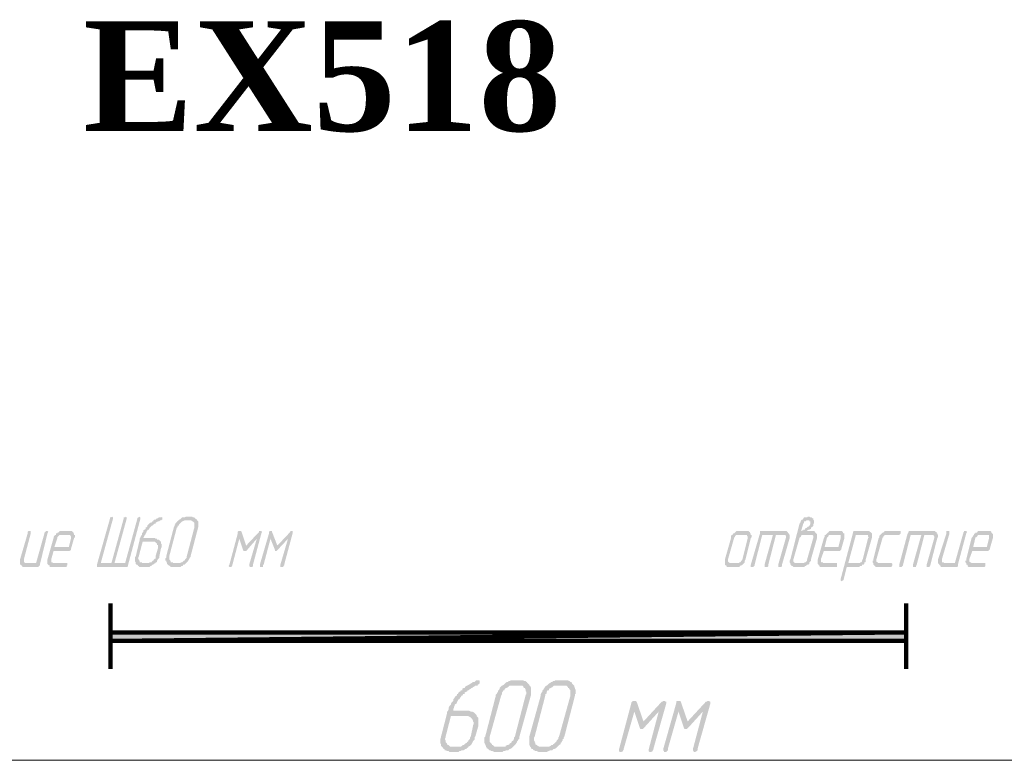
# Model space of a CAD drawing. Header units: metres. Extents: x 703615 to 712205, y 4306166 to 4311183.
# Tile 5 of 256: x 706532 to 706601, y 4306747 to 4306800. Entities that reach past the tile are written whole.
import ezdxf

# ---------------------------------------------------------------- set-up
doc = ezdxf.new("R2010")
doc.units = ezdxf.units.M
doc.header["$LTSCALE"] = 0.5
for name, color, linetype, lineweight in [('H', 7, 'Continuous', 100), ('P', 250, 'Continuous', 100), ('НАДПИСИ', 7, 'Continuous', 35)]:
    doc.layers.add(name, color=color, linetype=linetype, lineweight=lineweight)
doc.styles.add('Times new roman', font='timesbd.ttf', dxfattribs={"height": 3})

msp = doc.modelspace()

# ---------------------------------------------------------------- hatches: boundary and pattern name
at = {"layer": 'H', "linetype": 'ByBlock'}
for color, points in [(0, [(706538.396, 4306761.302), (706537.643, 4306761.302), (706538.503, 4306764.421), (706538.503, 4306764.529), (706538.45, 4306764.582), (706538.342, 4306764.529), (706538.288, 4306764.529), (706538.288, 4306764.421), (706537.374, 4306761.195), (706537.374, 4306761.087), (706537.374, 4306761.034), (706537.428, 4306761.034), (706537.482, 4306761.034), (706539.417, 4306761.034), (706539.471, 4306761.034), (706539.525, 4306761.034), (706539.579, 4306761.087), (706539.579, 4306761.141), (706539.579, 4306761.195), (706540.439, 4306764.421), (706540.439, 4306764.529), (706540.385, 4306764.582), (706540.332, 4306764.529), (706540.278, 4306764.529), (706540.224, 4306764.475), (706540.224, 4306764.421), (706539.364, 4306761.302), (706538.611, 4306761.302), (706539.471, 4306764.421), (706539.471, 4306764.529), (706539.417, 4306764.582), (706539.364, 4306764.529), (706539.31, 4306764.529), (706539.256, 4306764.529), (706539.256, 4306764.421)]), (0, [(706540.6, 4306762.808), (706541.353, 4306762.808), (706541.407, 4306762.808), (706541.461, 4306762.808), (706541.514, 4306762.754), (706541.568, 4306762.7), (706541.622, 4306762.7), (706541.622, 4306762.647), (706541.622, 4306762.593), (706541.676, 4306762.593), (706541.676, 4306762.539), (706541.676, 4306762.485), (706541.676, 4306762.432), (706541.676, 4306762.324), (706541.514, 4306761.786), (706541.514, 4306761.733), (706541.514, 4306761.679), (706541.514, 4306761.625), (706541.461, 4306761.625), (706541.407, 4306761.571), (706541.353, 4306761.464), (706541.299, 4306761.464), (706541.246, 4306761.41), (706541.246, 4306761.356), (706541.192, 4306761.356), (706541.084, 4306761.356), (706541.084, 4306761.302), (706541.031, 4306761.302), (706540.977, 4306761.302), (706540.923, 4306761.302), (706540.654, 4306761.302), (706540.547, 4306761.302), (706540.547, 4306761.356), (706540.493, 4306761.356), (706540.439, 4306761.356), (706540.385, 4306761.356), (706540.385, 4306761.41), (706540.385, 4306761.464), (706540.332, 4306761.518), (706540.332, 4306761.571), (706540.332, 4306761.625), (706540.278, 4306761.625), (706540.278, 4306761.679), (706540.332, 4306761.733), (706540.332, 4306761.786), (706540.6, 4306762.808), (706540.385, 4306762.915), (706540.116, 4306761.786), (706540.063, 4306761.733), (706540.063, 4306761.679), (706540.063, 4306761.625), (706540.063, 4306761.518), (706540.063, 4306761.464), (706540.063, 4306761.41), (706540.116, 4306761.356), (706540.116, 4306761.302), (706540.116, 4306761.249), (706540.17, 4306761.195), (706540.224, 4306761.195), (706540.278, 4306761.141), (706540.278, 4306761.087), (706540.332, 4306761.087), (706540.385, 4306761.034), (706540.493, 4306761.034), (706540.547, 4306761.034), (706540.6, 4306761.034), (706540.815, 4306761.034), (706540.923, 4306761.034), (706540.977, 4306761.034), (706541.084, 4306761.034), (706541.138, 4306761.087), (706541.192, 4306761.087), (706541.246, 4306761.141), (706541.299, 4306761.195), (706541.353, 4306761.195), (706541.407, 4306761.249), (706541.514, 4306761.302), (706541.514, 4306761.356), (706541.568, 4306761.356), (706541.622, 4306761.41), (706541.622, 4306761.464), (706541.676, 4306761.571), (706541.73, 4306761.625), (706541.783, 4306761.679), (706541.783, 4306761.733), (706541.783, 4306761.786), (706541.891, 4306762.324), (706541.945, 4306762.432), (706541.945, 4306762.485), (706541.945, 4306762.539), (706541.945, 4306762.593), (706541.945, 4306762.647), (706541.891, 4306762.7), (706541.891, 4306762.754), (706541.891, 4306762.808), (706541.837, 4306762.862), (706541.783, 4306762.915), (706541.73, 4306762.969), (706541.676, 4306762.969), (706541.622, 4306762.969), (706541.622, 4306763.023), (706541.568, 4306763.023), (706541.514, 4306763.023), (706541.461, 4306763.077), (706541.353, 4306763.077), (706540.654, 4306763.077), (706540.654, 4306763.131), (706540.708, 4306763.131), (706540.708, 4306763.184), (706540.762, 4306763.292), (706540.815, 4306763.346), (706540.815, 4306763.399), (706540.869, 4306763.453), (706540.869, 4306763.507), (706540.923, 4306763.561), (706540.923, 4306763.614), (706540.977, 4306763.668), (706541.031, 4306763.668), (706541.084, 4306763.722), (706541.084, 4306763.776), (706541.138, 4306763.83), (706541.192, 4306763.883), (706541.246, 4306763.937), (706541.353, 4306763.991), (706541.353, 4306764.045), (706541.407, 4306764.045), (706541.461, 4306764.098), (706541.514, 4306764.098), (706541.514, 4306764.152), (706541.622, 4306764.206), (706541.676, 4306764.26), (706541.73, 4306764.26), (706541.783, 4306764.26), (706541.837, 4306764.313), (706541.891, 4306764.313), (706541.945, 4306764.367), (706541.998, 4306764.367), (706541.998, 4306764.421), (706541.998, 4306764.529), (706541.945, 4306764.529), (706541.891, 4306764.582), (706541.891, 4306764.529), (706541.837, 4306764.529), (706541.783, 4306764.529), (706541.73, 4306764.529), (706541.676, 4306764.475), (706541.622, 4306764.475), (706541.568, 4306764.421), (706541.514, 4306764.367), (706541.407, 4306764.367), (706541.353, 4306764.313), (706541.353, 4306764.26), (706541.299, 4306764.26), (706541.246, 4306764.206), (706541.246, 4306764.152), (706541.138, 4306764.152), (706541.084, 4306764.098), (706541.031, 4306764.045), (706540.977, 4306763.991), (706540.923, 4306763.937), (706540.923, 4306763.883), (706540.869, 4306763.83), (706540.815, 4306763.83), (706540.815, 4306763.722), (706540.762, 4306763.668), (706540.708, 4306763.668), (706540.654, 4306763.614), (706540.654, 4306763.561), (706540.654, 4306763.507), (706540.6, 4306763.453), (706540.547, 4306763.399), (706540.547, 4306763.292), (706540.493, 4306763.238), (706540.439, 4306763.131), (706540.439, 4306763.077), (706540.385, 4306763.023), (706540.385, 4306762.969), (706540.385, 4306762.915)]), (0, [(706543.988, 4306761.786), (706544.525, 4306763.83), (706544.525, 4306763.937), (706544.525, 4306763.991), (706544.525, 4306764.098), (706544.525, 4306764.152), (706544.525, 4306764.206), (706544.525, 4306764.26), (706544.472, 4306764.313), (706544.418, 4306764.367), (706544.418, 4306764.421), (706544.364, 4306764.421), (706544.31, 4306764.475), (706544.257, 4306764.529), (706544.203, 4306764.529), (706544.149, 4306764.529), (706544.095, 4306764.582), (706544.042, 4306764.582), (706543.988, 4306764.582), (706543.719, 4306764.582), (706543.665, 4306764.582), (706543.558, 4306764.529), (706543.504, 4306764.529), (706543.45, 4306764.529), (706543.396, 4306764.529), (706543.343, 4306764.475), (706543.289, 4306764.421), (706543.181, 4306764.367), (706543.127, 4306764.313), (706543.074, 4306764.26), (706543.02, 4306764.26), (706543.02, 4306764.206), (706542.966, 4306764.152), (706542.912, 4306764.098), (706542.912, 4306764.045), (706542.859, 4306763.991), (706542.859, 4306763.937), (706542.805, 4306763.83), (706542.267, 4306761.786), (706542.267, 4306761.733), (706542.267, 4306761.679), (706542.213, 4306761.625), (706542.213, 4306761.518), (706542.213, 4306761.464), (706542.267, 4306761.464), (706542.267, 4306761.41), (706542.267, 4306761.356), (706542.321, 4306761.356), (706542.321, 4306761.302), (706542.321, 4306761.249), (706542.375, 4306761.195), (706542.428, 4306761.141), (706542.482, 4306761.141), (706542.482, 4306761.087), (706542.536, 4306761.087), (706542.59, 4306761.034), (706542.644, 4306761.034), (706542.697, 4306761.034), (706542.751, 4306761.034), (706542.805, 4306761.034), (706543.02, 4306761.034), (706543.074, 4306761.034), (706543.181, 4306761.034), (706543.235, 4306761.034), (706543.289, 4306761.034), (706543.343, 4306761.087), (706543.396, 4306761.087), (706543.45, 4306761.141), (706543.45, 4306761.195), (706543.558, 4306761.195), (706543.611, 4306761.249), (706543.665, 4306761.302), (706543.719, 4306761.356), (706543.773, 4306761.41), (706543.826, 4306761.464), (706543.826, 4306761.518), (706543.88, 4306761.571), (706543.88, 4306761.625), (706543.934, 4306761.625), (706543.934, 4306761.679), (706543.988, 4306761.733), (706543.988, 4306761.786), (706543.719, 4306761.786), (706543.719, 4306761.733), (706543.719, 4306761.679), (706543.665, 4306761.625), (706543.611, 4306761.571), (706543.558, 4306761.464), (706543.504, 4306761.464), (706543.45, 4306761.41), (706543.396, 4306761.356), (706543.343, 4306761.356), (706543.289, 4306761.356), (706543.289, 4306761.302), (706543.181, 4306761.302), (706543.127, 4306761.302), (706542.859, 4306761.302), (706542.805, 4306761.302), (706542.751, 4306761.302), (706542.751, 4306761.356), (706542.697, 4306761.356), (706542.644, 4306761.356), (706542.59, 4306761.356), (706542.59, 4306761.41), (706542.59, 4306761.464), (706542.536, 4306761.464), (706542.536, 4306761.518), (706542.482, 4306761.571), (706542.482, 4306761.625), (706542.482, 4306761.679), (706542.482, 4306761.733), (706542.482, 4306761.786), (706543.02, 4306763.83), (706543.074, 4306763.83), (706543.074, 4306763.937), (706543.127, 4306763.937), (706543.181, 4306763.991), (706543.181, 4306764.045), (706543.235, 4306764.098), (706543.289, 4306764.152), (706543.343, 4306764.206), (706543.396, 4306764.26), (706543.45, 4306764.26), (706543.558, 4306764.313), (706543.611, 4306764.313), (706543.665, 4306764.313), (706543.934, 4306764.313), (706543.988, 4306764.313), (706544.042, 4306764.313), (706544.095, 4306764.26), (706544.149, 4306764.26), (706544.203, 4306764.206), (706544.257, 4306764.152), (706544.257, 4306764.098), (706544.257, 4306764.045), (706544.257, 4306763.991), (706544.257, 4306763.937), (706544.257, 4306763.83), (706543.719, 4306761.786)]), (0, [(706587.109, 4306763.561), (706587.271, 4306764.098), (706587.325, 4306764.152), (706587.325, 4306764.26), (706587.378, 4306764.26), (706587.432, 4306764.26), (706587.486, 4306764.313), (706587.54, 4306764.313), (706587.647, 4306764.313), (706587.701, 4306764.313), (706587.701, 4306764.26), (706587.755, 4306764.26), (706587.755, 4306764.206), (706587.755, 4306764.098), (706587.755, 4306764.045), (706587.701, 4306763.937), (706587.647, 4306763.883), (706587.593, 4306763.883), (706587.54, 4306763.83), (706587.486, 4306763.776), (706587.432, 4306763.776), (706587.378, 4306763.722), (706587.378, 4306763.668), (706587.271, 4306763.668), (706587.271, 4306763.614), (706587.217, 4306763.614), (706587.109, 4306763.561), (706587.54, 4306761.571), (706587.54, 4306761.464), (706587.486, 4306761.41), (706587.432, 4306761.356), (706587.378, 4306761.356), (706587.271, 4306761.302), (706586.787, 4306761.302), (706586.733, 4306761.302), (706586.679, 4306761.302), (706586.626, 4306761.356), (706586.572, 4306761.41), (706586.572, 4306761.464), (706586.572, 4306761.571), (706587.002, 4306763.077), (706587.002, 4306763.131), (706587.056, 4306763.131), (706587.109, 4306763.184), (706587.109, 4306763.238), (706587.163, 4306763.292), (706587.217, 4306763.292), (706587.271, 4306763.292), (706587.325, 4306763.292), (706587.808, 4306763.292), (706587.862, 4306763.292), (706587.916, 4306763.292), (706587.97, 4306763.238), (706587.97, 4306763.184), (706587.97, 4306763.131), (706587.97, 4306763.077), (706587.54, 4306761.571), (706587.109, 4306763.561), (706587.54, 4306763.561), (706587.54, 4306763.614), (706587.593, 4306763.614), (706587.647, 4306763.668), (706587.701, 4306763.668), (706587.808, 4306763.722), (706587.808, 4306763.776), (706587.808, 4306763.83), (706587.862, 4306763.83), (706587.916, 4306763.883), (706587.97, 4306763.937), (706587.97, 4306763.991), (706587.97, 4306764.098), (706588.023, 4306764.098), (706588.023, 4306764.206), (706588.023, 4306764.26), (706588.023, 4306764.313), (706587.97, 4306764.367), (706587.97, 4306764.421), (706587.97, 4306764.475), (706587.916, 4306764.475), (706587.862, 4306764.529), (706587.808, 4306764.529), (706587.755, 4306764.529), (706587.701, 4306764.582), (706587.647, 4306764.582), (706587.593, 4306764.582), (706587.54, 4306764.529), (706587.486, 4306764.529), (706587.432, 4306764.529), (706587.378, 4306764.529), (706587.325, 4306764.529), (706587.271, 4306764.475), (706587.271, 4306764.421), (706587.217, 4306764.367), (706587.163, 4306764.367), (706587.109, 4306764.313), (706587.109, 4306764.26), (706587.056, 4306764.206), (706587.056, 4306764.152), (706587.002, 4306764.098), (706586.357, 4306761.571), (706586.303, 4306761.464), (706586.303, 4306761.41), (706586.303, 4306761.356), (706586.357, 4306761.302), (706586.357, 4306761.249), (706586.357, 4306761.195), (706586.41, 4306761.195), (706586.41, 4306761.141), (706586.464, 4306761.087), (706586.518, 4306761.087), (706586.572, 4306761.034), (706586.679, 4306761.034), (706586.733, 4306761.034), (706587.163, 4306761.034), (706587.271, 4306761.034), (706587.325, 4306761.034), (706587.378, 4306761.087), (706587.432, 4306761.087), (706587.486, 4306761.141), (706587.54, 4306761.195), (706587.593, 4306761.195), (706587.701, 4306761.249), (706587.701, 4306761.356), (706587.755, 4306761.41), (706587.808, 4306761.464), (706587.808, 4306761.571), (706588.239, 4306763.077), (706588.239, 4306763.131), (706588.239, 4306763.238), (706588.239, 4306763.292), (706588.239, 4306763.346), (706588.185, 4306763.399), (706588.131, 4306763.453), (706588.077, 4306763.507), (706588.077, 4306763.561), (706587.97, 4306763.561), (706587.916, 4306763.561), (706587.862, 4306763.561), (706587.54, 4306763.561)]), (0, [(706533.342, 4306761.195), (706533.879, 4306763.399), (706533.933, 4306763.507), (706533.879, 4306763.561), (706533.826, 4306763.561), (706533.772, 4306763.561), (706533.718, 4306763.507), (706533.664, 4306763.453), (706533.664, 4306763.399), (706533.073, 4306761.302), (706532.374, 4306761.302), (706532.32, 4306761.302), (706532.266, 4306761.356), (706532.213, 4306761.356), (706532.213, 4306761.41), (706532.213, 4306761.464), (706532.213, 4306761.571), (706532.697, 4306763.399), (706532.697, 4306763.507), (706532.697, 4306763.561), (706532.643, 4306763.561), (706532.535, 4306763.561), (706532.481, 4306763.507), (706532.481, 4306763.453), (706532.481, 4306763.399), (706531.944, 4306761.571), (706531.944, 4306761.464), (706531.944, 4306761.41), (706531.944, 4306761.356), (706531.944, 4306761.302), (706531.944, 4306761.249), (706531.944, 4306761.195), (706531.998, 4306761.195), (706531.998, 4306761.141), (706532.051, 4306761.141), (706532.105, 4306761.087), (706532.105, 4306761.034), (706532.159, 4306761.034), (706532.213, 4306761.034), (706532.32, 4306761.034), (706533.18, 4306761.034), (706533.234, 4306761.034), (706533.288, 4306761.087), (706533.342, 4306761.141)]), (0, [(706534.363, 4306762.432), (706534.578, 4306763.077), (706534.578, 4306763.131), (706534.632, 4306763.184), (706534.686, 4306763.238), (706534.74, 4306763.292), (706534.847, 4306763.292), (706535.331, 4306763.292), (706535.439, 4306763.292), (706535.492, 4306763.292), (706535.492, 4306763.238), (706535.546, 4306763.184), (706535.546, 4306763.131), (706535.546, 4306763.077), (706535.385, 4306762.432), (706534.363, 4306762.432), (706534.31, 4306762.163), (706535.439, 4306762.163), (706535.492, 4306762.216), (706535.546, 4306762.216), (706535.546, 4306762.27), (706535.546, 4306762.324), (706535.761, 4306763.077), (706535.815, 4306763.131), (706535.815, 4306763.238), (706535.815, 4306763.292), (706535.761, 4306763.292), (706535.761, 4306763.346), (706535.761, 4306763.399), (706535.708, 4306763.399), (706535.708, 4306763.453), (706535.708, 4306763.507), (706535.654, 4306763.507), (706535.6, 4306763.561), (706535.546, 4306763.561), (706535.439, 4306763.561), (706534.901, 4306763.561), (706534.847, 4306763.561), (706534.793, 4306763.561), (706534.74, 4306763.561), (706534.686, 4306763.507), (706534.632, 4306763.453), (706534.578, 4306763.453), (706534.578, 4306763.399), (706534.471, 4306763.399), (706534.471, 4306763.346), (706534.471, 4306763.292), (706534.417, 4306763.292), (706534.363, 4306763.238), (706534.31, 4306763.131), (706534.31, 4306763.077), (706533.879, 4306761.571), (706533.879, 4306761.464), (706533.879, 4306761.41), (706533.879, 4306761.356), (706533.879, 4306761.302), (706533.879, 4306761.249), (706533.933, 4306761.195), (706533.987, 4306761.141), (706534.041, 4306761.141), (706534.041, 4306761.087), (706534.041, 4306761.034), (706534.094, 4306761.034), (706534.148, 4306761.034), (706534.202, 4306761.034), (706534.256, 4306761.034), (706535.116, 4306761.034), (706535.224, 4306761.034), (706535.224, 4306761.087), (706535.277, 4306761.141), (706535.277, 4306761.195), (706535.277, 4306761.249), (706535.277, 4306761.302), (706535.224, 4306761.302), (706535.17, 4306761.302), (706534.31, 4306761.302), (706534.202, 4306761.356), (706534.148, 4306761.356), (706534.148, 4306761.41), (706534.148, 4306761.464), (706534.148, 4306761.571), (706534.31, 4306762.163)]), (0, [(706548.397, 4306761.195), (706548.988, 4306763.399), (706549.042, 4306763.507), (706548.988, 4306763.561), (706548.934, 4306763.561), (706548.881, 4306763.561), (706548.827, 4306763.561), (706548.827, 4306763.507), (706547.913, 4306762.539), (706547.59, 4306763.507), (706547.536, 4306763.561), (706547.483, 4306763.561), (706547.429, 4306763.561), (706547.375, 4306763.561), (706547.321, 4306763.507), (706547.321, 4306763.453), (706547.321, 4306763.399), (706546.73, 4306761.195), (706546.676, 4306761.087), (706546.73, 4306761.034), (706546.784, 4306761.034), (706546.837, 4306761.034), (706546.891, 4306761.034), (706546.891, 4306761.087), (706546.945, 4306761.141), (706546.945, 4306761.195), (706547.429, 4306763.023), (706547.698, 4306762.216), (706547.751, 4306762.163), (706547.805, 4306762.163), (706547.859, 4306762.163), (706547.913, 4306762.163), (706547.967, 4306762.216), (706548.666, 4306763.023), (706548.128, 4306761.195), (706548.128, 4306761.087), (706548.182, 4306761.034), (706548.289, 4306761.034), (706548.343, 4306761.034), (706548.397, 4306761.087), (706548.397, 4306761.141)]), (0, [(706550.601, 4306761.195), (706551.193, 4306763.399), (706551.193, 4306763.507), (706551.193, 4306763.561), (706551.139, 4306763.561), (706551.085, 4306763.561), (706551.031, 4306763.561), (706551.031, 4306763.507), (706550.117, 4306762.539), (706549.741, 4306763.507), (706549.741, 4306763.561), (706549.687, 4306763.561), (706549.633, 4306763.561), (706549.58, 4306763.561), (706549.526, 4306763.507), (706549.526, 4306763.453), (706549.526, 4306763.399), (706548.881, 4306761.195), (706548.881, 4306761.087), (706548.881, 4306761.034), (706548.934, 4306761.034), (706548.988, 4306761.034), (706549.042, 4306761.034), (706549.096, 4306761.034), (706549.096, 4306761.087), (706549.096, 4306761.141), (706549.149, 4306761.195), (706549.633, 4306763.023), (706549.956, 4306762.216), (706549.956, 4306762.163), (706550.01, 4306762.163), (706550.064, 4306762.163), (706550.117, 4306762.216), (706550.87, 4306763.023), (706550.332, 4306761.195), (706550.332, 4306761.087), (706550.332, 4306761.034), (706550.386, 4306761.034), (706550.44, 4306761.034), (706550.494, 4306761.034), (706550.547, 4306761.034), (706550.547, 4306761.087), (706550.601, 4306761.141)]), (0, [(706583.184, 4306761.571), (706583.561, 4306763.077), (706583.615, 4306763.131), (706583.615, 4306763.238), (706583.615, 4306763.292), (706583.561, 4306763.292), (706583.561, 4306763.346), (706583.561, 4306763.399), (706583.507, 4306763.399), (706583.507, 4306763.453), (706583.507, 4306763.507), (706583.453, 4306763.507), (706583.399, 4306763.561), (706583.346, 4306763.561), (706583.238, 4306763.561), (706582.754, 4306763.561), (706582.7, 4306763.561), (706582.647, 4306763.561), (706582.593, 4306763.561), (706582.539, 4306763.561), (706582.485, 4306763.507), (706582.432, 4306763.453), (706582.378, 4306763.399), (706582.324, 4306763.399), (706582.27, 4306763.346), (706582.27, 4306763.292), (706582.217, 4306763.292), (706582.163, 4306763.238), (706582.163, 4306763.131), (706582.163, 4306763.077), (706581.733, 4306761.571), (706581.733, 4306761.464), (706581.733, 4306761.41), (706581.733, 4306761.356), (706581.733, 4306761.302), (706581.733, 4306761.249), (706581.733, 4306761.195), (706581.786, 4306761.141), (706581.84, 4306761.141), (706581.84, 4306761.087), (706581.894, 4306761.034), (706582.002, 4306761.034), (706582.055, 4306761.034), (706582.539, 4306761.034), (706582.593, 4306761.034), (706582.647, 4306761.034), (706582.7, 4306761.034), (706582.754, 4306761.034), (706582.808, 4306761.087), (706582.862, 4306761.141), (706582.916, 4306761.141), (706582.969, 4306761.195), (706583.023, 4306761.249), (706583.077, 4306761.302), (706583.131, 4306761.356), (706583.131, 4306761.41), (706583.131, 4306761.464), (706583.184, 4306761.571), (706582.969, 4306761.571), (706582.916, 4306761.464), (706582.862, 4306761.464), (706582.862, 4306761.41), (706582.808, 4306761.356), (706582.754, 4306761.356), (706582.7, 4306761.302), (706582.593, 4306761.302), (706582.163, 4306761.302), (706582.109, 4306761.302), (706582.002, 4306761.356), (706581.948, 4306761.41), (706581.948, 4306761.464), (706581.948, 4306761.571), (706582.378, 4306763.077), (706582.378, 4306763.131), (706582.432, 4306763.131), (706582.432, 4306763.184), (706582.485, 4306763.238), (706582.539, 4306763.292), (706582.647, 4306763.292), (706582.7, 4306763.292), (706583.131, 4306763.292), (706583.238, 4306763.292), (706583.292, 4306763.292), (706583.292, 4306763.238), (706583.346, 4306763.184), (706583.346, 4306763.131), (706583.346, 4306763.077), (706582.969, 4306761.571)]), (0, [(706585.12, 4306763.292), (706584.529, 4306761.195), (706584.529, 4306761.087), (706584.529, 4306761.034), (706584.582, 4306761.034), (706584.636, 4306761.034), (706584.69, 4306761.034), (706584.744, 4306761.034), (706584.797, 4306761.087), (706584.797, 4306761.195), (706585.335, 4306763.292), (706585.873, 4306763.292), (706585.927, 4306763.292), (706585.98, 4306763.292), (706586.034, 4306763.238), (706586.034, 4306763.184), (706586.034, 4306763.131), (706586.034, 4306763.077), (706585.496, 4306761.195), (706585.496, 4306761.087), (706585.496, 4306761.034), (706585.55, 4306761.034), (706585.604, 4306761.034), (706585.658, 4306761.034), (706585.711, 4306761.034), (706585.765, 4306761.087), (706585.765, 4306761.141), (706585.765, 4306761.195), (706586.303, 4306763.077), (706586.303, 4306763.131), (706586.303, 4306763.238), (706586.303, 4306763.292), (706586.249, 4306763.346), (706586.249, 4306763.399), (706586.195, 4306763.399), (706586.195, 4306763.453), (706586.142, 4306763.507), (706586.088, 4306763.561), (706586.034, 4306763.561), (706585.98, 4306763.561), (706585.873, 4306763.561), (706584.367, 4306763.561), (706584.26, 4306763.561), (706584.206, 4306763.561), (706584.206, 4306763.507), (706584.206, 4306763.453), (706584.206, 4306763.399), (706583.561, 4306761.195), (706583.561, 4306761.087), (706583.561, 4306761.034), (706583.615, 4306761.034), (706583.668, 4306761.034), (706583.722, 4306761.034), (706583.776, 4306761.087), (706583.83, 4306761.141), (706583.83, 4306761.195), (706584.367, 4306763.292)]), (0, [(706588.776, 4306762.432), (706588.938, 4306763.077), (706588.938, 4306763.131), (706588.991, 4306763.131), (706589.045, 4306763.184), (706589.045, 4306763.238), (706589.099, 4306763.292), (706589.153, 4306763.292), (706589.206, 4306763.292), (706589.26, 4306763.292), (706589.744, 4306763.292), (706589.798, 4306763.292), (706589.852, 4306763.292), (706589.905, 4306763.292), (706589.905, 4306763.238), (706589.905, 4306763.184), (706589.905, 4306763.131), (706589.905, 4306763.077), (706589.744, 4306762.432), (706588.776, 4306762.432), (706588.722, 4306762.163), (706589.798, 4306762.163), (706589.852, 4306762.163), (706589.905, 4306762.216), (706589.959, 4306762.27), (706589.959, 4306762.324), (706590.174, 4306763.077), (706590.174, 4306763.131), (706590.174, 4306763.238), (706590.174, 4306763.292), (706590.174, 4306763.346), (706590.174, 4306763.399), (706590.12, 4306763.399), (706590.067, 4306763.453), (706590.067, 4306763.507), (706590.013, 4306763.507), (706590.013, 4306763.561), (706589.959, 4306763.561), (706589.905, 4306763.561), (706589.798, 4306763.561), (706589.314, 4306763.561), (706589.26, 4306763.561), (706589.206, 4306763.561), (706589.099, 4306763.561), (706589.045, 4306763.507), (706589.045, 4306763.453), (706588.991, 4306763.453), (706588.938, 4306763.399), (706588.884, 4306763.346), (706588.83, 4306763.292), (706588.776, 4306763.292), (706588.776, 4306763.238), (706588.776, 4306763.131), (706588.722, 4306763.131), (706588.722, 4306763.077), (706588.292, 4306761.571), (706588.292, 4306761.464), (706588.292, 4306761.41), (706588.292, 4306761.356), (706588.292, 4306761.302), (706588.292, 4306761.249), (706588.346, 4306761.195), (706588.346, 4306761.141), (706588.4, 4306761.141), (706588.4, 4306761.087), (706588.454, 4306761.034), (706588.507, 4306761.034), (706588.561, 4306761.034), (706588.615, 4306761.034), (706588.669, 4306761.034), (706589.475, 4306761.034), (706589.529, 4306761.034), (706589.637, 4306761.034), (706589.637, 4306761.087), (706589.637, 4306761.141), (706589.637, 4306761.195), (706589.637, 4306761.249), (706589.637, 4306761.302), (706589.583, 4306761.302), (706588.722, 4306761.302), (706588.669, 4306761.302), (706588.669, 4306761.356), (706588.615, 4306761.356), (706588.561, 4306761.356), (706588.507, 4306761.41), (706588.507, 4306761.464), (706588.507, 4306761.571), (706588.722, 4306762.163)]), (0, [(706590.443, 4306761.302), (706590.981, 4306763.292), (706591.68, 4306763.292), (706591.733, 4306763.292), (706591.787, 4306763.292), (706591.841, 4306763.292), (706591.841, 4306763.238), (706591.841, 4306763.184), (706591.895, 4306763.131), (706591.841, 4306763.077), (706591.465, 4306761.571), (706591.411, 4306761.464), (706591.411, 4306761.41), (706591.357, 4306761.356), (706591.303, 4306761.356), (706591.25, 4306761.302), (706591.196, 4306761.302), (706591.142, 4306761.302), (706590.443, 4306761.302), (706590.336, 4306761.034), (706591.088, 4306761.034), (706591.142, 4306761.034), (706591.196, 4306761.034), (706591.25, 4306761.034), (706591.25, 4306761.087), (706591.357, 4306761.087), (706591.411, 4306761.141), (706591.411, 4306761.195), (706591.465, 4306761.195), (706591.518, 4306761.195), (706591.572, 4306761.249), (706591.572, 4306761.356), (706591.626, 4306761.356), (706591.68, 4306761.41), (706591.68, 4306761.464), (706591.68, 4306761.571), (706592.11, 4306763.077), (706592.11, 4306763.131), (706592.11, 4306763.238), (706592.11, 4306763.292), (706592.11, 4306763.346), (706592.11, 4306763.399), (706592.056, 4306763.453), (706592.002, 4306763.507), (706591.949, 4306763.507), (706591.949, 4306763.561), (706591.895, 4306763.561), (706591.841, 4306763.561), (706591.787, 4306763.561), (706590.927, 4306763.561), (706590.873, 4306763.561), (706590.819, 4306763.561), (706590.766, 4306763.507), (706590.766, 4306763.453), (706590.766, 4306763.399), (706589.905, 4306760.173), (706589.905, 4306760.066), (706589.959, 4306760.012), (706590.013, 4306760.066), (706590.067, 4306760.066), (706590.12, 4306760.12), (706590.12, 4306760.173), (706590.336, 4306761.034)]), (0, [(706593.4, 4306761.034), (706593.454, 4306761.034), (706593.508, 4306761.034), (706593.508, 4306761.087), (706593.562, 4306761.141), (706593.562, 4306761.195), (706593.562, 4306761.249), (706593.508, 4306761.302), (706592.648, 4306761.302), (706592.54, 4306761.302), (706592.54, 4306761.356), (706592.486, 4306761.356), (706592.432, 4306761.41), (706592.432, 4306761.464), (706592.432, 4306761.571), (706592.863, 4306763.077), (706592.863, 4306763.131), (706592.916, 4306763.131), (706592.916, 4306763.184), (706592.97, 4306763.238), (706593.024, 4306763.292), (706593.078, 4306763.292), (706593.185, 4306763.292), (706594.045, 4306763.292), (706594.099, 4306763.346), (706594.153, 4306763.399), (706594.153, 4306763.507), (706594.153, 4306763.561), (706594.099, 4306763.561), (706594.045, 4306763.561), (706593.185, 4306763.561), (706593.131, 4306763.561), (706593.078, 4306763.561), (706593.024, 4306763.561), (706592.97, 4306763.507), (706592.916, 4306763.453), (706592.863, 4306763.453), (706592.809, 4306763.399), (706592.755, 4306763.346), (706592.701, 4306763.292), (706592.648, 4306763.238), (706592.648, 4306763.131), (706592.594, 4306763.077), (706592.217, 4306761.571), (706592.217, 4306761.464), (706592.164, 4306761.464), (706592.164, 4306761.41), (706592.164, 4306761.356), (706592.217, 4306761.302), (706592.217, 4306761.249), (706592.217, 4306761.195), (706592.271, 4306761.141), (706592.325, 4306761.087), (706592.379, 4306761.034), (706592.432, 4306761.034), (706592.54, 4306761.034)]), (0, [(706595.605, 4306763.292), (706595.013, 4306761.195), (706595.013, 4306761.087), (706595.013, 4306761.034), (706595.067, 4306761.034), (706595.121, 4306761.034), (706595.228, 4306761.034), (706595.228, 4306761.087), (706595.282, 4306761.195), (706595.82, 4306763.292), (706596.357, 4306763.292), (706596.411, 4306763.292), (706596.465, 4306763.292), (706596.465, 4306763.238), (706596.519, 4306763.184), (706596.519, 4306763.131), (706596.519, 4306763.077), (706595.981, 4306761.195), (706595.981, 4306761.087), (706595.981, 4306761.034), (706596.035, 4306761.034), (706596.089, 4306761.034), (706596.142, 4306761.034), (706596.196, 4306761.034), (706596.196, 4306761.087), (706596.25, 4306761.141), (706596.25, 4306761.195), (706596.734, 4306763.077), (706596.788, 4306763.131), (706596.788, 4306763.238), (706596.788, 4306763.292), (706596.734, 4306763.346), (706596.734, 4306763.399), (706596.68, 4306763.399), (706596.68, 4306763.453), (706596.68, 4306763.507), (706596.626, 4306763.507), (706596.573, 4306763.561), (706596.519, 4306763.561), (706596.465, 4306763.561), (706596.411, 4306763.561), (706594.798, 4306763.561), (706594.744, 4306763.561), (706594.691, 4306763.507), (706594.691, 4306763.453), (706594.637, 4306763.399), (706594.045, 4306761.195), (706594.045, 4306761.087), (706594.045, 4306761.034), (706594.099, 4306761.034), (706594.153, 4306761.034), (706594.207, 4306761.034), (706594.261, 4306761.087), (706594.314, 4306761.141), (706594.314, 4306761.195), (706594.852, 4306763.292)]), (0, [(706598.186, 4306761.195), (706598.777, 4306763.399), (706598.831, 4306763.507), (706598.777, 4306763.561), (706598.723, 4306763.561), (706598.67, 4306763.561), (706598.616, 4306763.561), (706598.616, 4306763.507), (706598.562, 4306763.453), (706598.562, 4306763.399), (706597.971, 4306761.302), (706597.218, 4306761.302), (706597.164, 4306761.356), (706597.11, 4306761.356), (706597.056, 4306761.356), (706597.056, 4306761.41), (706597.056, 4306761.464), (706597.056, 4306761.571), (706597.594, 4306763.399), (706597.594, 4306763.507), (706597.594, 4306763.561), (706597.54, 4306763.561), (706597.487, 4306763.561), (706597.433, 4306763.561), (706597.379, 4306763.561), (706597.379, 4306763.507), (706597.379, 4306763.453), (706597.379, 4306763.399), (706596.788, 4306761.571), (706596.788, 4306761.464), (706596.788, 4306761.41), (706596.788, 4306761.356), (706596.788, 4306761.302), (706596.841, 4306761.249), (706596.841, 4306761.195), (706596.895, 4306761.195), (706596.895, 4306761.141), (706596.949, 4306761.141), (706596.949, 4306761.087), (706597.003, 4306761.034), (706597.056, 4306761.034), (706597.11, 4306761.034), (706597.164, 4306761.034), (706598.024, 4306761.034), (706598.078, 4306761.034), (706598.132, 4306761.034), (706598.186, 4306761.087), (706598.186, 4306761.141)]), (0, [(706599.261, 4306762.432), (706599.422, 4306763.077), (706599.422, 4306763.131), (706599.476, 4306763.131), (706599.53, 4306763.184), (706599.584, 4306763.238), (706599.584, 4306763.292), (706599.637, 4306763.292), (706599.691, 4306763.292), (706599.745, 4306763.292), (706600.229, 4306763.292), (706600.283, 4306763.292), (706600.336, 4306763.292), (706600.39, 4306763.292), (706600.39, 4306763.238), (706600.39, 4306763.184), (706600.39, 4306763.131), (706600.39, 4306763.077), (706600.229, 4306762.432), (706599.261, 4306762.432), (706599.207, 4306762.163), (706600.283, 4306762.163), (706600.336, 4306762.163), (706600.39, 4306762.216), (706600.444, 4306762.27), (706600.444, 4306762.324), (706600.659, 4306763.077), (706600.659, 4306763.131), (706600.659, 4306763.238), (706600.659, 4306763.292), (706600.659, 4306763.346), (706600.605, 4306763.399), (706600.551, 4306763.453), (706600.551, 4306763.507), (706600.498, 4306763.561), (706600.444, 4306763.561), (706600.39, 4306763.561), (706600.336, 4306763.561), (706600.283, 4306763.561), (706599.799, 4306763.561), (706599.745, 4306763.561), (706599.691, 4306763.561), (706599.637, 4306763.561), (706599.584, 4306763.561), (706599.584, 4306763.507), (706599.53, 4306763.453), (706599.422, 4306763.453), (706599.422, 4306763.399), (706599.368, 4306763.399), (706599.315, 4306763.346), (706599.315, 4306763.292), (706599.261, 4306763.238), (706599.207, 4306763.131), (706599.153, 4306763.077), (706598.777, 4306761.571), (706598.777, 4306761.464), (706598.723, 4306761.464), (706598.723, 4306761.41), (706598.723, 4306761.356), (706598.777, 4306761.302), (706598.777, 4306761.249), (706598.777, 4306761.195), (706598.831, 4306761.195), (706598.885, 4306761.141), (706598.885, 4306761.087), (706598.938, 4306761.034), (706598.992, 4306761.034), (706599.1, 4306761.034), (706599.153, 4306761.034), (706599.96, 4306761.034), (706600.014, 4306761.034), (706600.067, 4306761.034), (706600.121, 4306761.087), (706600.121, 4306761.141), (706600.121, 4306761.195), (706600.121, 4306761.249), (706600.121, 4306761.302), (706600.067, 4306761.302), (706599.207, 4306761.302), (706599.153, 4306761.302), (706599.1, 4306761.356), (706599.046, 4306761.356), (706598.992, 4306761.41), (706598.992, 4306761.464), (706598.992, 4306761.571), (706599.207, 4306762.163)]), (5, [(706538.342, 4306755.818), (706594.529, 4306756.41), (706538.342, 4306756.41), (706538.342, 4306755.818), (706594.529, 4306756.41), (706594.529, 4306755.818)])]:
    msp.add_hatch(color=color, dxfattribs=at).paths.add_polyline_path(points)
at = {"layer": 'H', "linetype": 'ByBlock', "lineweight": 9}
for points in [[(706562.376, 4306750.495), (706563.452, 4306750.495), (706563.505, 4306750.495), (706563.613, 4306750.495), (706563.72, 4306750.441), (706563.774, 4306750.388), (706563.828, 4306750.334), (706563.882, 4306750.28), (706563.936, 4306750.173), (706563.936, 4306750.119), (706563.989, 4306750.065), (706563.989, 4306750.011), (706563.989, 4306749.957), (706563.936, 4306749.85), (706563.936, 4306749.796), (706563.774, 4306749.043), (706563.72, 4306748.99), (706563.72, 4306748.882), (706563.667, 4306748.828), (706563.613, 4306748.775), (706563.613, 4306748.721), (706563.505, 4306748.667), (706563.505, 4306748.613), (706563.398, 4306748.56), (706563.344, 4306748.506), (706563.29, 4306748.452), (706563.183, 4306748.452), (706563.183, 4306748.398), (706563.075, 4306748.344), (706563.022, 4306748.344), (706562.914, 4306748.344), (706562.86, 4306748.344), (706562.538, 4306748.344), (706562.43, 4306748.344), (706562.376, 4306748.344), (706562.323, 4306748.344), (706562.269, 4306748.398), (706562.215, 4306748.452), (706562.161, 4306748.452), (706562.107, 4306748.506), (706562.107, 4306748.56), (706562.054, 4306748.613), (706562, 4306748.667), (706562, 4306748.721), (706562, 4306748.775), (706561.946, 4306748.882), (706562, 4306748.99), (706562, 4306749.043), (706562.376, 4306750.495), (706562.107, 4306750.71), (706561.677, 4306749.043), (706561.677, 4306748.99), (706561.624, 4306748.882), (706561.624, 4306748.828), (706561.624, 4306748.775), (706561.624, 4306748.721), (706561.624, 4306748.613), (706561.677, 4306748.506), (706561.677, 4306748.452), (706561.677, 4306748.398), (706561.731, 4306748.344), (706561.785, 4306748.291), (706561.839, 4306748.237), (706561.839, 4306748.183), (706561.892, 4306748.183), (706561.946, 4306748.129), (706561.946, 4306748.076), (706562.054, 4306748.076), (706562.107, 4306748.022), (706562.161, 4306748.022), (706562.215, 4306748.022), (706562.269, 4306747.968), (706562.376, 4306747.968), (706562.806, 4306747.968), (706562.914, 4306747.968), (706562.968, 4306748.022), (706563.075, 4306748.022), (706563.129, 4306748.076), (706563.183, 4306748.076), (706563.237, 4306748.076), (706563.344, 4306748.129), (706563.398, 4306748.183), (706563.452, 4306748.183), (706563.505, 4306748.237), (706563.613, 4306748.291), (706563.613, 4306748.344), (706563.72, 4306748.398), (706563.774, 4306748.452), (706563.828, 4306748.506), (706563.882, 4306748.613), (706563.936, 4306748.721), (706563.989, 4306748.775), (706564.043, 4306748.828), (706564.043, 4306748.882), (706564.043, 4306748.99), (706564.097, 4306749.043), (706564.312, 4306749.796), (706564.312, 4306749.85), (706564.312, 4306749.957), (706564.312, 4306750.011), (706564.312, 4306750.065), (706564.312, 4306750.119), (706564.312, 4306750.226), (706564.312, 4306750.28), (706564.312, 4306750.334), (706564.312, 4306750.388), (706564.258, 4306750.441), (706564.204, 4306750.495), (706564.204, 4306750.549), (706564.151, 4306750.603), (706564.097, 4306750.656), (706564.043, 4306750.71), (706563.989, 4306750.764), (706563.882, 4306750.818), (706563.774, 4306750.818), (706563.667, 4306750.872), (706563.613, 4306750.872), (706563.559, 4306750.872), (706562.538, 4306750.872), (706562.538, 4306750.979), (706562.591, 4306751.087), (706562.591, 4306751.14), (706562.645, 4306751.248), (706562.645, 4306751.302), (706562.699, 4306751.355), (706562.753, 4306751.355), (706562.806, 4306751.463), (706562.806, 4306751.517), (706562.86, 4306751.57), (706562.914, 4306751.678), (706562.968, 4306751.678), (706563.022, 4306751.786), (706563.075, 4306751.839), (706563.129, 4306751.947), (706563.183, 4306751.947), (706563.237, 4306752.054), (706563.344, 4306752.054), (706563.344, 4306752.162), (706563.452, 4306752.216), (706563.505, 4306752.216), (706563.559, 4306752.323), (706563.613, 4306752.323), (706563.667, 4306752.377), (706563.774, 4306752.431), (706563.828, 4306752.485), (706563.882, 4306752.485), (706563.936, 4306752.538), (706564.043, 4306752.592), (706564.097, 4306752.646), (706564.151, 4306752.646), (706564.258, 4306752.646), (706564.258, 4306752.7), (706564.312, 4306752.753), (706564.366, 4306752.753), (706564.419, 4306752.861), (706564.419, 4306752.915), (706564.419, 4306752.968), (706564.366, 4306753.022), (706564.312, 4306753.022), (706564.204, 4306753.022), (706564.151, 4306753.022), (706564.097, 4306752.968), (706564.043, 4306752.915), (706563.936, 4306752.915), (706563.882, 4306752.861), (706563.774, 4306752.807), (706563.72, 4306752.753), (706563.667, 4306752.753), (706563.613, 4306752.7), (706563.505, 4306752.646), (706563.398, 4306752.592), (706563.344, 4306752.485), (706563.29, 4306752.485), (706563.183, 4306752.431), (706563.183, 4306752.323), (706563.075, 4306752.323), (706563.075, 4306752.269), (706562.968, 4306752.216), (706562.914, 4306752.162), (706562.86, 4306752.054), (706562.806, 4306752.054), (706562.806, 4306751.947), (706562.753, 4306751.947), (706562.645, 4306751.839), (706562.645, 4306751.786), (706562.591, 4306751.732), (706562.538, 4306751.678), (706562.538, 4306751.57), (706562.484, 4306751.517), (706562.43, 4306751.463), (706562.376, 4306751.355), (706562.376, 4306751.302), (706562.323, 4306751.248), (706562.269, 4306751.194), (706562.215, 4306751.087), (706562.215, 4306751.033), (706562.215, 4306750.979), (706562.161, 4306750.872), (706562.107, 4306750.818), (706562.107, 4306750.764), (706562.107, 4306750.71)], [(706567.215, 4306749.043), (706568.022, 4306751.947), (706568.022, 4306752.054), (706568.022, 4306752.162), (706568.022, 4306752.216), (706568.022, 4306752.323), (706568.022, 4306752.431), (706568.022, 4306752.485), (706568.022, 4306752.538), (706567.968, 4306752.646), (706567.914, 4306752.646), (706567.914, 4306752.7), (706567.861, 4306752.753), (706567.807, 4306752.807), (706567.753, 4306752.861), (706567.753, 4306752.915), (706567.699, 4306752.915), (706567.646, 4306752.968), (706567.592, 4306752.968), (706567.484, 4306753.022), (706567.377, 4306753.022), (706567.323, 4306753.022), (706567.215, 4306753.022), (706566.893, 4306753.022), (706566.785, 4306753.022), (706566.678, 4306753.022), (706566.624, 4306753.022), (706566.516, 4306752.968), (706566.463, 4306752.968), (706566.409, 4306752.915), (706566.355, 4306752.915), (706566.248, 4306752.861), (706566.194, 4306752.807), (706566.14, 4306752.753), (706566.086, 4306752.7), (706565.979, 4306752.646), (706565.871, 4306752.538), (706565.817, 4306752.485), (706565.817, 4306752.431), (706565.764, 4306752.323), (706565.71, 4306752.323), (706565.71, 4306752.216), (706565.656, 4306752.162), (706565.602, 4306752.054), (706565.549, 4306752.001), (706565.549, 4306751.947), (706564.796, 4306749.043), (706564.742, 4306748.99), (706564.742, 4306748.882), (706564.742, 4306748.828), (706564.742, 4306748.775), (706564.742, 4306748.721), (706564.742, 4306748.613), (706564.796, 4306748.506), (706564.796, 4306748.452), (706564.85, 4306748.398), (706564.85, 4306748.344), (706564.903, 4306748.291), (706564.903, 4306748.237), (706565.011, 4306748.183), (706565.065, 4306748.129), (706565.118, 4306748.076), (706565.172, 4306748.076), (706565.226, 4306748.022), (706565.28, 4306748.022), (706565.334, 4306748.022), (706565.441, 4306747.968), (706565.495, 4306747.968), (706565.549, 4306747.968), (706565.871, 4306747.968), (706565.979, 4306747.968), (706566.033, 4306747.968), (706566.086, 4306748.022), (706566.194, 4306748.022), (706566.248, 4306748.076), (706566.301, 4306748.076), (706566.409, 4306748.076), (706566.463, 4306748.129), (706566.516, 4306748.183), (706566.57, 4306748.183), (706566.678, 4306748.237), (706566.731, 4306748.291), (706566.785, 4306748.344), (706566.839, 4306748.398), (706566.893, 4306748.452), (706566.947, 4306748.506), (706567, 4306748.613), (706567.054, 4306748.613), (706567.054, 4306748.721), (706567.108, 4306748.775), (706567.162, 4306748.882), (706567.215, 4306748.882), (706567.215, 4306748.99), (706567.215, 4306749.043), (706566.893, 4306749.043), (706566.839, 4306748.99), (706566.839, 4306748.882), (706566.785, 4306748.828), (706566.785, 4306748.775), (706566.678, 4306748.721), (706566.678, 4306748.667), (706566.624, 4306748.613), (706566.516, 4306748.56), (706566.516, 4306748.506), (706566.409, 4306748.452), (706566.355, 4306748.452), (706566.248, 4306748.398), (706566.248, 4306748.344), (706566.14, 4306748.344), (706566.086, 4306748.344), (706565.979, 4306748.344), (706565.656, 4306748.344), (706565.549, 4306748.344), (706565.495, 4306748.344), (706565.441, 4306748.344), (706565.387, 4306748.398), (706565.334, 4306748.452), (706565.28, 4306748.452), (706565.28, 4306748.506), (706565.226, 4306748.56), (706565.172, 4306748.613), (706565.118, 4306748.667), (706565.118, 4306748.721), (706565.118, 4306748.775), (706565.118, 4306748.882), (706565.118, 4306748.99), (706565.118, 4306749.043), (706565.925, 4306751.947), (706565.979, 4306752.054), (706565.979, 4306752.162), (706566.033, 4306752.216), (706566.086, 4306752.323), (706566.14, 4306752.323), (706566.194, 4306752.431), (706566.248, 4306752.485), (706566.301, 4306752.485), (706566.409, 4306752.538), (706566.463, 4306752.592), (706566.516, 4306752.646), (706566.57, 4306752.646), (706566.678, 4306752.646), (706566.731, 4306752.646), (706566.785, 4306752.646), (706567.162, 4306752.646), (706567.215, 4306752.646), (706567.269, 4306752.646), (706567.377, 4306752.646), (706567.43, 4306752.646), (706567.484, 4306752.592), (706567.484, 4306752.538), (706567.538, 4306752.485), (706567.592, 4306752.485), (706567.646, 4306752.377), (706567.646, 4306752.323), (706567.646, 4306752.269), (706567.699, 4306752.216), (706567.699, 4306752.162), (706567.699, 4306752.054), (706567.646, 4306752.001), (706567.646, 4306751.947), (706566.893, 4306749.043)], [(706570.388, 4306749.043), (706571.14, 4306751.947), (706571.14, 4306752.054), (706571.194, 4306752.054), (706571.194, 4306752.162), (706571.194, 4306752.216), (706571.194, 4306752.323), (706571.14, 4306752.431), (706571.14, 4306752.485), (706571.087, 4306752.538), (706571.087, 4306752.646), (706571.033, 4306752.7), (706570.979, 4306752.753), (706570.925, 4306752.807), (706570.925, 4306752.861), (706570.872, 4306752.915), (706570.818, 4306752.915), (706570.764, 4306752.968), (706570.71, 4306752.968), (706570.657, 4306753.022), (706570.549, 4306753.022), (706570.441, 4306753.022), (706570.388, 4306753.022), (706570.011, 4306753.022), (706569.958, 4306753.022), (706569.85, 4306753.022), (706569.742, 4306753.022), (706569.689, 4306752.968), (706569.581, 4306752.968), (706569.527, 4306752.915), (706569.474, 4306752.915), (706569.42, 4306752.861), (706569.312, 4306752.807), (706569.259, 4306752.753), (706569.205, 4306752.7), (706569.151, 4306752.646), (706569.097, 4306752.646), (706568.99, 4306752.538), (706568.99, 4306752.485), (706568.936, 4306752.431), (706568.882, 4306752.323), (706568.828, 4306752.323), (706568.828, 4306752.216), (706568.775, 4306752.162), (706568.721, 4306752.054), (706568.721, 4306752.001), (706568.721, 4306751.947), (706567.914, 4306749.043), (706567.914, 4306748.99), (706567.914, 4306748.882), (706567.914, 4306748.828), (706567.914, 4306748.775), (706567.914, 4306748.721), (706567.914, 4306748.613), (706567.914, 4306748.506), (706567.914, 4306748.452), (706567.968, 4306748.398), (706567.968, 4306748.344), (706568.022, 4306748.291), (706568.022, 4306748.237), (706568.076, 4306748.183), (706568.183, 4306748.183), (706568.183, 4306748.129), (706568.237, 4306748.076), (706568.291, 4306748.076), (706568.345, 4306748.022), (706568.398, 4306748.022), (706568.452, 4306748.022), (706568.56, 4306747.968), (706568.613, 4306747.968), (706568.667, 4306747.968), (706568.99, 4306747.968), (706569.097, 4306747.968), (706569.151, 4306747.968), (706569.259, 4306748.022), (706569.312, 4306748.022), (706569.366, 4306748.076), (706569.42, 4306748.076), (706569.527, 4306748.076), (706569.581, 4306748.129), (706569.635, 4306748.183), (706569.689, 4306748.183), (706569.796, 4306748.237), (706569.85, 4306748.291), (706569.904, 4306748.344), (706569.958, 4306748.398), (706570.011, 4306748.452), (706570.119, 4306748.506), (706570.119, 4306748.613), (706570.173, 4306748.613), (706570.226, 4306748.721), (706570.28, 4306748.775), (706570.28, 4306748.882), (706570.334, 4306748.882), (706570.334, 4306748.99), (706570.388, 4306749.043), (706570.011, 4306749.043), (706569.958, 4306748.99), (706569.958, 4306748.882), (706569.904, 4306748.828), (706569.85, 4306748.775), (706569.85, 4306748.721), (706569.796, 4306748.667), (706569.742, 4306748.613), (706569.689, 4306748.56), (706569.581, 4306748.506), (706569.581, 4306748.452), (706569.474, 4306748.452), (706569.42, 4306748.398), (706569.312, 4306748.344), (706569.205, 4306748.344), (706569.151, 4306748.344), (706568.775, 4306748.344), (706568.721, 4306748.344), (706568.613, 4306748.344), (706568.506, 4306748.398), (706568.452, 4306748.452), (706568.345, 4306748.506), (706568.345, 4306748.56), (706568.345, 4306748.613), (706568.291, 4306748.667), (706568.291, 4306748.721), (706568.237, 4306748.775), (706568.237, 4306748.882), (706568.237, 4306748.99), (706568.291, 4306749.043), (706569.044, 4306751.947), (706569.044, 4306752.054), (706569.097, 4306752.054), (706569.151, 4306752.162), (706569.151, 4306752.216), (706569.205, 4306752.323), (706569.312, 4306752.323), (706569.312, 4306752.431), (706569.42, 4306752.485), (706569.527, 4306752.538), (706569.581, 4306752.592), (706569.635, 4306752.646), (706569.689, 4306752.646), (706569.796, 4306752.646), (706569.85, 4306752.646), (706569.958, 4306752.646), (706570.28, 4306752.646), (706570.388, 4306752.646), (706570.495, 4306752.646), (706570.549, 4306752.646), (706570.603, 4306752.592), (706570.657, 4306752.538), (706570.657, 4306752.485), (706570.71, 4306752.485), (706570.764, 4306752.377), (706570.818, 4306752.323), (706570.818, 4306752.269), (706570.818, 4306752.216), (706570.818, 4306752.162), (706570.818, 4306752.054), (706570.818, 4306752.001), (706570.818, 4306751.947), (706570.011, 4306749.043)], [(706576.679, 4306748.183), (706577.593, 4306751.409), (706577.593, 4306751.517), (706577.539, 4306751.517), (706577.485, 4306751.57), (706577.431, 4306751.57), (706577.377, 4306751.57), (706577.324, 4306751.517), (706577.27, 4306751.517), (706575.98, 4306750.119), (706575.496, 4306751.517), (706575.442, 4306751.57), (706575.388, 4306751.57), (706575.281, 4306751.57), (706575.227, 4306751.57), (706575.173, 4306751.517), (706575.119, 4306751.463), (706575.119, 4306751.409), (706574.259, 4306748.183), (706574.259, 4306748.076), (706574.259, 4306748.022), (706574.313, 4306747.968), (706574.367, 4306747.968), (706574.42, 4306747.968), (706574.528, 4306748.022), (706574.528, 4306748.076), (706574.582, 4306748.129), (706574.582, 4306748.183), (706575.334, 4306750.818), (706575.711, 4306749.689), (706575.764, 4306749.581), (706575.872, 4306749.581), (706575.926, 4306749.581), (706575.98, 4306749.635), (706576.033, 4306749.689), (706577.055, 4306750.818), (706576.356, 4306748.183), (706576.356, 4306748.076), (706576.356, 4306748.022), (706576.41, 4306747.968), (706576.463, 4306747.968), (706576.517, 4306747.968), (706576.625, 4306748.022), (706576.625, 4306748.076), (706576.679, 4306748.129)], [(706579.797, 4306748.183), (706580.711, 4306751.409), (706580.711, 4306751.517), (706580.657, 4306751.517), (706580.604, 4306751.57), (706580.55, 4306751.57), (706580.496, 4306751.57), (706580.442, 4306751.517), (706580.388, 4306751.517), (706579.098, 4306750.119), (706578.614, 4306751.517), (706578.56, 4306751.57), (706578.507, 4306751.57), (706578.399, 4306751.57), (706578.345, 4306751.57), (706578.292, 4306751.517), (706578.292, 4306751.463), (706578.292, 4306751.409), (706577.377, 4306748.183), (706577.377, 4306748.076), (706577.431, 4306748.022), (706577.431, 4306747.968), (706577.485, 4306747.968), (706577.593, 4306747.968), (706577.646, 4306748.022), (706577.7, 4306748.076), (706577.7, 4306748.129), (706577.7, 4306748.183), (706578.453, 4306750.818), (706578.829, 4306749.689), (706578.883, 4306749.581), (706578.937, 4306749.581), (706578.991, 4306749.581), (706579.044, 4306749.581), (706579.098, 4306749.635), (706579.152, 4306749.689), (706580.173, 4306750.818), (706579.474, 4306748.183), (706579.474, 4306748.076), (706579.528, 4306748.022), (706579.528, 4306747.968), (706579.582, 4306747.968), (706579.636, 4306747.968), (706579.743, 4306748.022), (706579.797, 4306748.076), (706579.797, 4306748.129)]]:
    msp.add_hatch(color=0, dxfattribs=at).paths.add_polyline_path(points)

# ---------------------------------------------------------------- linework, layer by layer
at = {"layer": 'P', "color": 5, "linetype": 'ByBlock'}
for p, q in [((706538.342, 4306758.453, 321.544), (706538.342, 4306753.829, 321.544)), ((706594.529, 4306758.453, 321.544), (706594.529, 4306753.829, 321.544)), ((706538.342, 4306756.41, 321.544), (706538.342, 4306755.818, 321.544)), ((706538.342, 4306755.818, 321.544), (706594.529, 4306756.41, 321.544)), ((706594.529, 4306756.41, 321.544), (706538.342, 4306756.41, 321.544)), ((706538.342, 4306755.818, 321.544), (706594.529, 4306756.41, 321.544)), ((706594.529, 4306755.818, 321.544), (706538.342, 4306755.818, 321.544)), ((706594.529, 4306756.41, 321.544), (706594.529, 4306755.818, 321.544))]:
    msp.add_line(p, q, dxfattribs=at)
at = {"layer": 'P', "color": 0, "linetype": 'ByBlock', "lineweight": 9}
msp.add_line((706631.629, 4306747.377, 321.544), (706510.544, 4306747.377, 321.544), dxfattribs=at)

# ---------------------------------------------------------------- texts
at = {"layer": 'НАДПИСИ', "color": 0, "linetype": 'ByBlock', "lineweight": 50, "style": 'Times new roman'}
msp.add_text('EX518', height=7.7425, dxfattribs=at).set_placement((706536.389, 4306791.82, 321.544))

doc.saveas('drawing.dxf')
